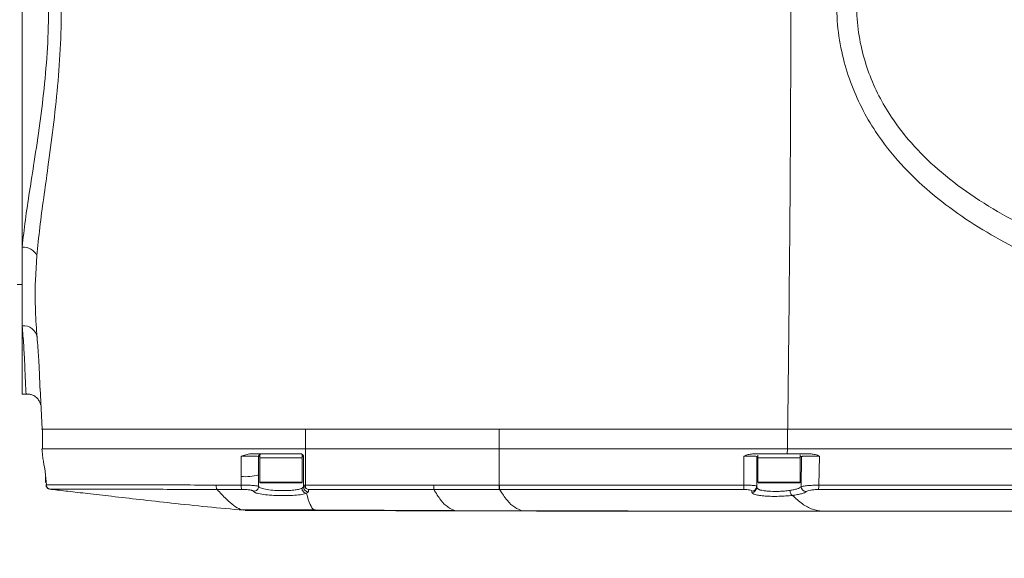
# Model space of a CAD drawing. Header units: millimetres. Extents: x 176 to 9387, y -11044 to -3322.
# Tile 24 of 256: x 3708 to 3906, y -8354 to -8246. Entities that reach past the tile are written whole.
import ezdxf

# ---------------------------------------------------------------- set-up
doc = ezdxf.new("R2010")
doc.units = ezdxf.units.MM
doc.header["$LTSCALE"] = 0.3175
doc.layers.add('1轮廓实线层', color=7, linetype='Continuous', lineweight=18)
doc.layers.add('7标注层', color=4, linetype='Continuous', lineweight=13)
doc.styles.add('标准汉字', font='gbenor.shx', dxfattribs={"bigfont": 'gbcbig.shx'})
doc.dimstyles.new('M1：15', dxfattribs={"dimscale": 15, "dimtxt": 3.5, "dimasz": 2.5, "dimexe": 2, "dimexo": 0, "dimgap": 0.5, "dimtad": 1, "dimdec": 4, "dimdsep": 46, "dimtxsty": '标准汉字', "dimcen": 5, "dimdle": 5, "dimclrd": 1, "dimclre": 1, "dimclrt": 256, "dimadec": 4, "dimazin": 2, "dimtfac": 1, "dimtdec": 4, "dimtmove": 0, "dimatfit": 3, "dimfxl": 1, "dimtolj": 1, "dimarcsym": 0})

# ---------------------------------------------------------------- blocks, each defined once
blk = doc.blocks.new('*D25')
at = {"layer": '7标注层', "color": 1, "lineweight": -2, "ltscale": 20, "transparency": 16777216}
blk.add_line((2886.15, -8313.78), (2975.18, -8298.08), dxfattribs=at)
blk.add_arc((3286.97, -8243.11), 346.6, 196.2021, 353.7979, dxfattribs=at)
at = {"layer": '7标注层', "color": 1, "lineweight": 30, "ltscale": 20, "transparency": 16777216}
for points in [[(3625.3, -8280.21), (3637.78, -8280.89), (3633.57, -8243.11)], [(2948.05, -8341.23), (2960.22, -8338.4), (2945.63, -8303.29)]]:
    blk.add_solid(points, dxfattribs=at)
at = {"layer": 'Defpoints', "color": 0, "lineweight": 30, "ltscale": 20, "transparency": 16777216}
for p in [(3008.69, -8243.11), (4726.49, -8243.11), (2886.15, -8313.78), (1869.32, -8493.08), (3149.69, -8561.36)]:
    blk.add_point(p, dxfattribs=at)
at = {"layer": '7标注层', "ltscale": 20, "transparency": 16777216, "insert": (3314.24, -8554.77), "char_height": 52.5, "attachment_point": 5, "rotation": 5, "style": '标准汉字'}
blk.add_mtext('\\A1;167%%D', dxfattribs=at)
blk = doc.blocks.new('*D26')
at = {"layer": '7标注层', "color": 1, "lineweight": -2, "ltscale": 20, "transparency": 16777216}
for p, q in [((3864.68, -7885.44), (3664.9, -8009.12)), ((3664.9, -8009.12), (3633.02, -8028.86)), ((3286.97, -8243.11), (3633.02, -8028.86)), ((3286.97, -8243.11), (3223.2, -8282.59))]:
    blk.add_line(p, q, dxfattribs=at)
at = {"layer": '7标注层', "color": 1, "transparency": 16777216}
blk.add_solid([(3604.42, -8053.92), (3597.84, -8043.29), (3633.02, -8028.86)], dxfattribs=at)
at = {"layer": 'Defpoints', "color": 0, "transparency": 16777216}
for p in [(3633.02, -8028.86), (3286.97, -8243.11)]:
    blk.add_point(p, dxfattribs=at)
at = {"layer": '7标注层', "transparency": 16777216, "insert": (3790.32, -7891.78), "char_height": 52.5, "attachment_point": 5, "rotation": 31.7623, "style": '标准汉字'}
blk.add_mtext('\\A1;R407', dxfattribs=at)

msp = doc.modelspace()

# ---------------------------------------------------------------- linework, layer by layer
at = {"layer": '1轮廓实线层', "ltscale": 20}
for p, q in [((3708.9695, -8291.57813), (3708.9695, -8194.6355)), ((3708.9695, -8307.4062), (3708.9695, -8291.57813)), ((3711.92273, -8293.31034), (3711.61616, -8298.2716)), ((3707.96951, -8299.10682), (3708.9695, -8299.10682)), ((3708.9695, -8321.10682), (3708.9695, -8307.4062)), ((3708.9695, -8321.10682), (3710.186, -8321.10682)), ((3712.55457, -8319.90479), (3712.97395, -8328.10682)), ((3713.0275, -8328.10682), (3713.0275, -8332.10682)), ((3765.84217, -8328.10682), (3765.84217, -8332.10682)), ((3765.84217, -8328.10682), (3804.74218, -8328.10682)), ((3804.77956, -8328.10682), (3765.87957, -8328.10682)), ((3804.74218, -8328.10682), (3804.74218, -8332.10682)), ((3862.60041, -8328.10682), (3862.60041, -8332.10682)), ((3752.91365, -8333.5516), (3752.9099, -8337.62087)), ((3754.62928, -8333.10682), (3752.91365, -8333.5516)), ((3756.43697, -8333.6068), (3756.43217, -8337.2896)), ((3756.68215, -8333.10682), (3756.68215, -8333.90682)), ((3757.12126, -8333.10682), (3756.84896, -8333.10682)), ((3764.93218, -8333.10682), (3764.67883, -8333.10682)), ((3765.18216, -8333.90682), (3765.18216, -8333.17384)), ((3765.43218, -8333.60656), (3765.18216, -8333.6066)), ((3765.43218, -8333.60681), (3765.43218, -8333.60656)), ((3765.43218, -8333.60656), (3765.43218, -8339.70736)), ((3765.43218, -8339.07304), (3765.43218, -8333.60681)), ((3765.84217, -8332.10682), (3765.84217, -8339.35641)), ((3804.74218, -8332.10682), (3765.84217, -8332.10682)), ((3804.74218, -8339.36578), (3804.74218, -8332.10682)), ((3853.87453, -8333.55168), (3853.87638, -8339.37501)), ((3862.57735, -8333.10682), (3855.58644, -8333.10682)), ((3856.43217, -8333.60667), (3856.43217, -8339.59391)), ((3856.43217, -8333.60674), (3856.68215, -8333.60679)), ((3856.43217, -8333.60674), (3856.43217, -8339.85021)), ((3856.68215, -8333.343), (3856.68215, -8333.90682)), ((3865.14839, -8333.10682), (3856.93213, -8333.10682)), ((3862.60041, -8332.10682), (3862.57735, -8333.10682)), ((3867.34465, -8333.10682), (3862.57735, -8333.10682)), ((3865.18219, -8333.90682), (3865.18219, -8333.28925)), ((3865.18219, -8333.60655), (3865.4072, -8333.60649)), ((3865.34646, -8339.68009), (3865.4072, -8333.60649)), ((3868.91177, -8339.38322), (3869.00428, -8333.55168)), ((3756.68215, -8333.90682), (3756.68215, -8338.80682)), ((3765.18216, -8333.90682), (3756.68215, -8333.90682)), ((3765.18216, -8338.80682), (3765.18216, -8333.90682)), ((3856.68215, -8333.90682), (3856.68215, -8338.80682)), ((3865.18219, -8333.90682), (3856.68215, -8333.90682)), ((3865.18219, -8338.80682), (3865.18219, -8333.90682)), ((3713.85532, -8339.31915), (3713.49102, -8336.04164)), ((3756.43217, -8337.2896), (3756.43489, -8339.61042)), ((3713.68214, -8337.76103), (3713.68214, -8338.80682)), ((3713.78475, -8339.31314), (3713.75936, -8339.31513)), ((3752.91094, -8339.35328), (3747.89652, -8339.35406)), ((3752.9099, -8337.62087), (3752.91094, -8339.35328)), ((3756.68215, -8338.80682), (3760.93217, -8338.80682)), ((3760.93217, -8338.90681), (3756.78217, -8338.90681)), ((3760.93217, -8338.80682), (3765.18216, -8338.80682)), ((3765.08218, -8338.90681), (3760.93217, -8338.90681)), ((3765.43218, -8339.07304), (3765.47047, -8339.35646)), ((3765.43218, -8339.70736), (3765.43218, -8339.07304)), ((3765.84217, -8339.35641), (3765.47047, -8339.35646)), ((3765.84217, -8339.35641), (3791.59394, -8339.36331)), ((3791.59394, -8339.36331), (3804.74218, -8339.36578)), ((3804.74218, -8339.36578), (3804.82003, -8339.36579)), ((3856.34133, -8339.54989), (3856.43217, -8339.59391)), ((3856.68215, -8338.80682), (3860.93214, -8338.80682)), ((3860.93214, -8338.90681), (3856.78217, -8338.90681)), ((3860.93214, -8338.80682), (3865.18219, -8338.80682)), ((3865.08217, -8338.90681), (3860.93214, -8338.90681)), ((3714.63766, -8340.19877), (3714.63528, -8340.1989)), ((3714.66952, -8340.1969), (3714.63766, -8340.19877)), ((3753.05724, -8340.22984), (3748.11029, -8340.2304)), ((3765.12477, -8340.01398), (3765.43218, -8339.70736)), ((3766.0546, -8341.00289), (3766.43094, -8340.69521)), ((3766.43094, -8340.69521), (3766.4319, -8340.23246)), ((3766.4319, -8340.23246), (3791.5937, -8340.23775)), ((3791.5937, -8340.23775), (3804.74207, -8340.23966)), ((3804.74207, -8340.23966), (3804.81991, -8340.23967)), ((3855.45978, -8340.57726), (3855.45817, -8340.83467)), ((3856.43217, -8339.59391), (3856.43217, -8339.85021)), ((3856.43217, -8339.85021), (3856.65408, -8340.08049)), ((3752.79635, -8344.23431), (3767.50433, -8344.32994)), ((3753.43725, -8344.33841), (3752.79635, -8344.23431)), ((3767.50433, -8344.32994), (3767.81779, -8344.28513)), ((3795.83677, -8344.4645), (3767.50433, -8344.32994)), ((3795.83677, -8344.4645), (3795.47217, -8344.39617)), ((3809.37341, -8344.50922), (3795.83677, -8344.4645)), ((3869.62345, -8344.60701), (3869.90937, -8344.60292))]:
    msp.add_line(p, q, dxfattribs=at)
at = {"layer": '1轮廓实线层', "lineweight": 0, "ltscale": 20}
for points in [[(3765.84199, -8339.94436), (3765.84202, -8339.88276), (3765.84202, -8339.8168), (3765.84205, -8339.74693), (3765.84208, -8339.67363), (3765.84211, -8339.5974), (3765.84211, -8339.51876), (3765.84214, -8339.43824), (3765.84217, -8339.35641)], [(3791.5937, -8340.23775), (3791.5937, -8340.19731), (3791.59376, -8340.13253), (3791.59376, -8340.04506), (3791.59382, -8339.93718), (3791.59382, -8339.81164), (3791.59388, -8339.6717), (3791.59388, -8339.52096), (3791.59394, -8339.36331)], [(3804.74207, -8340.23966), (3804.74207, -8340.19886), (3804.74207, -8340.13386), (3804.74207, -8340.04632), (3804.74207, -8339.93849), (3804.74213, -8339.81312), (3804.74213, -8339.67345), (3804.74213, -8339.52305), (3804.74218, -8339.36578)], [(3804.81991, -8340.23967), (3804.81991, -8340.19887), (3804.81991, -8340.13387), (3804.81991, -8340.04633), (3804.81997, -8339.93849), (3804.81997, -8339.81313), (3804.81997, -8339.67346), (3804.82003, -8339.52306), (3804.82003, -8339.36579)]]:
    msp.add_lwpolyline(points, dxfattribs=at)
for centre, radius, start, end in [((3709.13502, -8294.67951), 3.10579, 26.1577141, 93.0549582), ((3709.27816, -8310.10137), 2.71279, 7.9103642, 96.5332283), ((3753.88848, -8329.13469), 8.54242, 263.4220197, 287.3238694), ((3713.78214, -8338.80682), 0.1, 180, 270), ((3714.7784, -8339.20314), 0.99971, 186.3172665, 263.7479057), ((3754.77623, -8339.49245), 1.87048, 175.7331003, 203.2177622), ((3756.78217, -8338.80682), 0.1, 180, 270), ((3765.08217, -8338.80682), 0.1, 270, 0), ((3851.60371, -8339.50499), 2.27639, 340.9834946, 3.2732912), ((3856.78217, -8338.80682), 0.1, 180, 270), ((3865.08217, -8338.80682), 0.1, 270, 0), ((3867.16206, -8339.5058), 1.754, 334.789605, 4.0074208), ((3766.4261, -8339.70128), 0.99395, 180.35076, 270.2788363), ((3855.44015, -8339.84278), 0.99205, 271.0408917, 359.5707306), ((3855.44078, -8339.58602), 0.99142, 271.0978577, 359.5442971), ((3866.37109, -8339.63682), 1.02554, 182.4180901, 269.6388501)]:
    msp.add_arc(centre, radius, start, end, dxfattribs=at)
at = {"layer": '1轮廓实线层', "ltscale": 20}
for points, knots in [([(3862.66085, -8328.10682), (3862.77686, -8317.53033), (3863.00881, -8296.38408), (3863.2623, -8264.65127), (3863.30793, -8235.1691), (3863.16084, -8207.96559), (3862.93472, -8183.03467), (3862.75215, -8166.41728), (3862.66085, -8158.10681)], [0, 0, 0, 0, 31.751719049, 63.483291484, 95.195278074, 120.118562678, 145.056911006, 170.005885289, 170.005885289, 170.005885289, 170.005885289]), ([(4017.62041, -8177.17891), (4012.39338, -8177.49365), (4001.93166, -8178.12358), (3986.29114, -8179.58831), (3970.72652, -8181.5956), (3955.29871, -8184.30079), (3941.86947, -8187.40728), (3930.41093, -8190.68924), (3920.89998, -8193.9909), (3911.65986, -8197.9594), (3903.71711, -8202.23181), (3897.06338, -8206.64723), (3891.65356, -8211.0374), (3886.86105, -8215.93325), (3882.84389, -8221.33577), (3880.00014, -8226.61942), (3878.13475, -8231.66477), (3877.00398, -8236.2841), (3876.39349, -8241.25613), (3876.50458, -8246.51323), (3877.37342, -8251.77307), (3878.87508, -8256.70863), (3880.88121, -8261.26866), (3883.82752, -8266.29825), (3887.98478, -8271.52648), (3893.66664, -8276.91784), (3900.21788, -8281.78307), (3907.52803, -8286.12022), (3915.20931, -8289.81879), (3923.13098, -8292.97474), (3932.00306, -8295.96864), (3941.82077, -8298.75477), (3952.59657, -8301.24636), (3965.78047, -8303.74655), (3981.4049, -8306.02772), (3999.47094, -8307.90772), (4011.57076, -8308.65906), (4017.62005, -8309.03469)], [0, 0, 0, 0, 15.697051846, 31.417089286, 47.130818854, 62.82314386, 78.496914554, 88.602398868, 98.73121894, 108.838923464, 118.915623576, 125.903694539, 132.903147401, 139.874214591, 146.451590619, 153.023282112, 157.711841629, 162.416262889, 167.101093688, 172.507333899, 177.916734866, 182.84429375, 187.791863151, 192.72306535, 200.22875933, 207.743823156, 216.241571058, 224.776426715, 233.354483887, 241.945059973, 250.489808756, 261.581334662, 272.680848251, 283.77714533, 301.938631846, 320.110830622, 338.279300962, 338.279300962, 338.279300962, 338.279300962]), ([(3918.83805, -8296.45852), (3916.38334, -8295.43198), (3911.46672, -8293.3759), (3904.35423, -8289.71564), (3897.54408, -8285.52622), (3891.109, -8280.65945), (3885.22314, -8275.0224), (3880.66482, -8269.23937), (3877.41042, -8263.63799), (3875.17441, -8258.50844), (3873.49467, -8252.93523), (3872.52167, -8246.97259), (3872.40033, -8241.0036), (3873.08238, -8235.37027), (3874.34656, -8230.14641), (3876.42601, -8224.47233), (3879.5838, -8218.55119), (3883.98321, -8212.58242), (3889.17838, -8207.23111), (3894.97952, -8202.47811), (3901.85061, -8197.8875), (3909.77645, -8193.54627), (3915.79208, -8191.00563), (3918.80068, -8189.73498)], [0, 0, 0, 0, 8.050047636, 16.123640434, 24.179692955, 32.205755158, 40.452244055, 48.689515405, 54.244761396, 59.81863732, 65.370686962, 71.553838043, 77.734028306, 83.049736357, 88.386718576, 93.70581951, 101.044698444, 108.388991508, 115.907139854, 123.455502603, 130.990757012, 140.865117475, 150.74466315, 150.74466315, 150.74466315, 150.74466315]), ([(3711.92273, -8192.90329), (3712.06944, -8194.43675), (3712.42869, -8198.19179), (3713.28773, -8204.58087), (3714.34315, -8212.02514), (3715.31839, -8219.37195), (3716.07741, -8226.50717), (3716.63943, -8233.95047), (3716.88969, -8242.09329), (3716.72769, -8250.7828), (3716.12379, -8259.31459), (3715.22263, -8267.59274), (3714.21916, -8275.08388), (3713.27284, -8281.77209), (3712.46871, -8287.73092), (3712.10459, -8291.45187), (3711.92273, -8293.31034)], [0, 0, 0, 0, 5.302952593, 12.985528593, 20.6885063, 28.373537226, 34.869903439, 41.365660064, 49.544811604, 57.723834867, 65.717896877, 73.735914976, 81.733817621, 88.146512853, 94.56958646, 100.978828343, 100.978828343, 100.978828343, 100.978828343]), ([(3708.9695, -8291.57813), (3709.16714, -8289.79306), (3709.56285, -8286.21897), (3710.43493, -8280.47148), (3711.45871, -8274.02277), (3712.54429, -8266.79229), (3713.51881, -8258.79559), (3714.17254, -8250.53854), (3714.34738, -8242.12631), (3714.07722, -8234.24974), (3713.47042, -8227.05782), (3712.64869, -8220.1527), (3711.59309, -8213.0493), (3710.45027, -8205.86646), (3709.51977, -8199.71617), (3709.12958, -8196.11354), (3708.9695, -8194.6355)], [0, 0, 0, 0, 6.242967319, 12.499724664, 18.745324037, 26.451005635, 34.177831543, 41.878053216, 49.724604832, 57.571324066, 63.819435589, 70.068338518, 77.523309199, 84.997708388, 92.451355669, 97.636743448, 97.636743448, 97.636743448, 97.636743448]), ([(3711.61616, -8298.2716), (3711.59366, -8300.36073), (3711.54831, -8304.57245), (3711.82546, -8308.00042), (3711.96514, -8309.72803)], [0, 0, 0, 0, 5.691214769, 11.473618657, 11.473618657, 11.473618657, 11.473618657]), ([(3710.17283, -8321.0816), (3710.10708, -8321.08786), (3709.73341, -8321.12344), (3709.71682, -8320.78611), (3709.66895, -8319.82219), (3709.58042, -8317.98918), (3709.48489, -8315.11164), (3709.30993, -8311.60055), (3709.07745, -8308.73623), (3708.9695, -8307.4062)], [0, 0, 0, 0, 0.410452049, 2.332622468, 4.256385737, 6.821373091, 9.393973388, 11.958779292, 14.182119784, 14.182119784, 14.182119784, 14.182119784]), ([(3711.96514, -8309.72803), (3712.07432, -8311.11158), (3712.27651, -8313.67396), (3712.42697, -8316.7143), (3712.498, -8318.76772), (3712.53276, -8319.6533), (3712.54265, -8319.9054)], [0, 0, 0, 0, 3.350357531, 6.204957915, 9.059470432, 10.195456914, 10.195456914, 10.195456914, 10.195456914]), ([(3710.17185, -8321.11212), (3710.26599, -8321.11393), (3710.473, -8321.1179), (3711.11629, -8321.27789), (3711.87764, -8321.74979), (3712.42331, -8322.45069), (3712.63719, -8323.02257), (3712.66535, -8323.18846), (3712.67724, -8323.25847)], [0, 0, 0, 0, 0.509494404, 1.120325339, 1.820149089, 2.510153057, 3.13888978, 3.597939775, 3.597939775, 3.597939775, 3.597939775]), ([(3765.87957, -8328.10682), (3764.251, -8328.10682), (3760.99392, -8328.10682), (3756.10181, -8328.10682), (3751.27655, -8328.10682), (3745.97938, -8328.10682), (3740.33687, -8328.10682), (3734.48216, -8328.10682), (3729.52836, -8328.10682), (3725.45738, -8328.10682), (3722.17635, -8328.10682), (3719.34303, -8328.10682), (3717.00089, -8328.10682), (3715.17327, -8328.10682), (3714.10184, -8328.10682), (3713.50649, -8328.10682), (3713.19118, -8328.10682), (3712.98695, -8328.10682), (3712.84936, -8328.10682), (3712.83735, -8328.10682), (3712.92097, -8328.10682), (3713.00349, -8328.10682), (3713.03267, -8328.10682), (3713.02201, -8328.10682), (3713.00618, -8328.10682), (3712.99266, -8328.10682), (3712.98145, -8328.10682), (3712.97591, -8328.10682), (3712.97395, -8328.10682)], [0, 0, 0, 0, 2.420697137, 4.841300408, 7.29868466, 9.682551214, 12.937993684, 16.158817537, 19.363588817, 21.797279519, 24.205562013, 26.628776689, 29.047390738, 31.455432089, 33.889145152, 35.085702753, 36.310641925, 37.474584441, 38.731680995, 40.866225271, 42.850823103, 45.308832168, 47.363898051, 49.385601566, 50.44765352, 51.758239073, 52.750231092, 53.296262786, 53.296262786, 53.296262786, 53.296262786]), ([(3862.60041, -8328.10682), (3859.04751, -8328.10682), (3851.94018, -8328.10682), (3841.13959, -8328.10682), (3829.66496, -8328.10682), (3817.52638, -8328.10682), (3809.00354, -8328.10682), (3804.74218, -8328.10682)], [0, 0, 0, 0, 10.795783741, 21.596177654, 32.396176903, 45.127397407, 57.858228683, 57.858228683, 57.858228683, 57.858228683]), ([(3862.66085, -8328.10682), (3860.00657, -8328.10682), (3854.62547, -8328.10682), (3846.54033, -8328.10682), (3838.4515, -8328.10682), (3831.74706, -8328.10682), (3826.23888, -8328.10682), (3822.00553, -8328.10682), (3817.75005, -8328.10682), (3813.54689, -8328.10682), (3809.22615, -8328.10682), (3806.29848, -8328.10682), (3804.77956, -8328.10682)], [0, 0, 0, 0, 8.075009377, 16.370681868, 24.323992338, 32.324597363, 36.421928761, 40.787331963, 44.97372852, 49.135355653, 53.343745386, 57.881295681, 57.881295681, 57.881295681, 57.881295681]), ([(4090.17881, -8328.10682), (4083.9737, -8328.10682), (4071.601, -8328.10682), (4053.09762, -8328.10682), (4034.69288, -8328.10682), (4016.37067, -8328.10682), (3998.11849, -8328.10682), (3979.92649, -8328.10682), (3951.23736, -8328.10682), (3912.06022, -8328.10682), (3879.09197, -8328.10682), (3862.60041, -8328.10682)], [0, 0, 0, 0, 18.539772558, 36.967395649, 55.305695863, 73.57253449, 91.781509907, 109.944027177, 128.069470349, 177.80149266, 227.578401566, 227.578401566, 227.578401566, 227.578401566]), ([(4090.23204, -8328.10682), (4084.94537, -8328.10682), (4074.67813, -8328.10682), (4059.74097, -8328.10682), (4045.71288, -8328.10682), (4031.63807, -8328.10682), (4015.91302, -8328.10682), (3998.53927, -8328.10682), (3979.92351, -8328.10682), (3960.93577, -8328.10682), (3941.51294, -8328.10682), (3921.64971, -8328.10682), (3901.86651, -8328.10682), (3882.11292, -8328.10682), (3869.08819, -8328.10682), (3862.66085, -8328.10682)], [0, 0, 0, 0, 15.795465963, 30.676343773, 44.64278233, 57.732532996, 72.767205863, 91.688458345, 109.740078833, 128.533113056, 148.617826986, 168.035362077, 188.222253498, 208.153605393, 227.571189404, 227.571189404, 227.571189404, 227.571189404]), ([(3712.92114, -8332.10682), (3712.93174, -8332.20209), (3712.95342, -8332.39701), (3712.99822, -8332.79912), (3713.0538, -8333.29108), (3713.11669, -8333.81647), (3713.21696, -8334.57303), (3713.35224, -8335.35465), (3713.4414, -8335.80437), (3713.48849, -8336.04192)], [0, 0, 0, 0, 0.115172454, 0.235618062, 0.516293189, 0.878539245, 1.339203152, 2.58406852, 3.977867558, 3.977867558, 3.977867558, 3.977867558]), ([(3712.97627, -8332.10682), (3712.96133, -8332.10682), (3712.92563, -8332.10682), (3713.22211, -8332.10682), (3713.97392, -8332.10682), (3715.27312, -8332.10682), (3717.10214, -8332.10682), (3719.4505, -8332.10682), (3722.28495, -8332.10682), (3725.56133, -8332.10682), (3729.63443, -8332.10682), (3734.5954, -8332.10682), (3740.434, -8332.10682), (3746.56742, -8332.10682), (3752.88868, -8332.10682), (3759.3321, -8332.10682), (3763.66924, -8332.10682), (3765.84217, -8332.10682)], [0, 0, 0, 0, 2.280173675, 5.445504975, 8.629296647, 11.793158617, 14.949961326, 18.133747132, 21.294989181, 24.453136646, 27.637435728, 31.85407327, 36.088870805, 40.303035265, 44.500422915, 48.725298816, 52.967187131, 52.967187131, 52.967187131, 52.967187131]), ([(3752.91365, -8333.5516), (3753.31077, -8333.55114), (3754.05693, -8333.5503), (3755.03483, -8333.55815), (3755.71543, -8333.56888), (3756.21306, -8333.58266), (3756.41565, -8333.59496), (3756.43322, -8333.60382), (3756.43243, -8333.60602), (3756.43214, -8333.6068)], [0, 0, 0, 0, 0.763507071, 1.434576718, 2.014597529, 2.502240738, 3.197651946, 3.407964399, 3.525534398, 3.525534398, 3.525534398, 3.525534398]), ([(3764.93218, -8333.10682), (3763.18097, -8333.10682), (3759.73282, -8333.10682), (3756.31251, -8333.10682), (3754.62928, -8333.10682)], [0, 0, 0, 0, 5.232539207, 10.302901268, 10.302901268, 10.302901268, 10.302901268]), ([(3756.39426, -8333.59793), (3756.42394, -8333.50234), (3756.46615, -8333.36634), (3756.56729, -8333.26897), (3756.59734, -8333.24004)], [0, 0, 0, 0, 0.2984547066, 0.4245912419, 0.4245912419, 0.4245912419, 0.4245912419]), ([(3756.68215, -8333.6068), (3756.60533, -8333.6068), (3756.43775, -8333.60681), (3756.43725, -8333.60681), (3756.43697, -8333.6068)], [0, 0, 0, 0, 0.1123952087, 0.2451837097, 0.2451837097, 0.2451837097, 0.2451837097]), ([(3756.59713, -8333.23972), (3756.63073, -8333.21176), (3756.69401, -8333.15909), (3756.79728, -8333.12256), (3756.87578, -8333.10833), (3756.91704, -8333.10722), (3756.93217, -8333.10682)], [0, 0, 0, 0, 0.1311876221, 0.2470647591, 0.3260624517, 0.3717738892, 0.3717738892, 0.3717738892, 0.3717738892]), ([(3765.43218, -8333.60681), (3765.42944, -8333.56709), (3765.4243, -8333.49235), (3765.37873, -8333.36909), (3765.3059, -8333.26509), (3765.21006, -8333.18743), (3765.09375, -8333.12428), (3764.99625, -8333.11374), (3764.93218, -8333.10682)], [0, 0, 0, 0, 0.1205514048, 0.2267866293, 0.3956215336, 0.4985941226, 0.5989820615, 0.7913262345, 0.7913262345, 0.7913262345, 0.7913262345]), ([(3804.74218, -8332.10682), (3808.61617, -8332.10682), (3816.36424, -8332.10682), (3827.9864, -8332.10682), (3839.59422, -8332.10682), (3851.1749, -8332.10682), (3858.7925, -8332.10682), (3862.60041, -8332.10682)], [0, 0, 0, 0, 11.573671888, 23.147609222, 34.719715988, 46.291674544, 57.858228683, 57.858228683, 57.858228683, 57.858228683]), ([(3855.58644, -8333.10599), (3855.29226, -8333.14115), (3854.70314, -8333.21156), (3854.15097, -8333.43822), (3853.87453, -8333.55169)], [0, 0, 0, 0, 0.891498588, 1.785286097, 1.785286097, 1.785286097, 1.785286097]), ([(3853.87453, -8333.55169), (3854.22268, -8333.55335), (3854.91901, -8333.55668), (3855.75155, -8333.5694), (3856.32261, -8333.58701), (3856.39557, -8333.60007), (3856.43205, -8333.6066)], [0, 0, 0, 0, 0.639839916, 1.27976818, 1.919680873, 2.559636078, 2.559636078, 2.559636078, 2.559636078]), ([(3862.60041, -8332.10682), (3876.59402, -8332.10682), (3904.55898, -8332.10682), (3946.72203, -8332.10682), (3979.65268, -8332.10682), (4003.32131, -8332.10682), (4017.67013, -8332.10682), (4032.06244, -8332.10682), (4046.50399, -8332.10682), (4061.00223, -8332.10682), (4075.56614, -8332.10682), (4085.29981, -8332.10682), (4090.17881, -8332.10682)], [0, 0, 0, 0, 42.246721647, 84.426229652, 126.710556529, 140.994411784, 155.308664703, 169.659216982, 184.052459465, 198.496407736, 213.001028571, 227.578401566, 227.578401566, 227.578401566, 227.578401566]), ([(3865.40737, -8333.60634), (3865.44178, -8333.6025), (3865.51061, -8333.59484), (3865.77279, -8333.5841), (3866.139, -8333.57411), (3866.60621, -8333.56574), (3867.15083, -8333.55714), (3867.75079, -8333.55346), (3868.38072, -8333.55141), (3868.79647, -8333.5516), (3869.00434, -8333.55169)], [0, 0, 0, 0, 0.449720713, 0.899614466, 1.349395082, 1.799183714, 2.249111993, 2.698623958, 3.148397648, 3.598113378, 3.598113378, 3.598113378, 3.598113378]), ([(3869.00434, -8333.55169), (3868.73841, -8333.43832), (3868.20723, -8333.21185), (3867.63193, -8333.14125), (3867.34465, -8333.10599)], [0, 0, 0, 0, 0.868885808, 1.73558431, 1.73558431, 1.73558431, 1.73558431]), ([(3713.7219, -8339.31537), (3713.74409, -8339.42254), (3713.78957, -8339.64216), (3713.99513, -8339.92481), (3714.27748, -8340.13069), (3714.49729, -8340.17662), (3714.60449, -8340.19902)], [0, 0, 0, 0, 0.333606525, 0.683653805, 1.033589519, 1.366728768, 1.366728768, 1.366728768, 1.366728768]), ([(3747.89652, -8339.35406), (3745.57734, -8339.34861), (3740.93129, -8339.33769), (3734.40393, -8339.32702), (3728.44234, -8339.31718), (3723.28111, -8339.30983), (3719.11068, -8339.30539), (3716.09141, -8339.30408), (3714.24082, -8339.30422), (3713.93646, -8339.31017), (3713.78475, -8339.31314)], [0, 0, 0, 0, 4.263408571, 8.540929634, 12.811639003, 17.068891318, 21.341946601, 25.603932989, 29.870922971, 34.111899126, 34.111899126, 34.111899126, 34.111899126]), ([(3713.82904, -8339.29757), (3713.82713, -8339.29716), (3713.82338, -8339.29636), (3713.8285, -8339.29495), (3713.831, -8339.29427)], [0, 0, 0, 0, 0.00699062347, 0.01369507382, 0.01369507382, 0.01369507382, 0.01369507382]), ([(3748.11026, -8340.23058), (3748.08387, -8340.204), (3748.02964, -8340.14938), (3747.96211, -8339.9437), (3747.91306, -8339.67057), (3747.90193, -8339.45766), (3747.89652, -8339.35406)], [0, 0, 0, 0, 0.2251081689, 0.4626464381, 0.7002036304, 0.9253550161, 0.9253550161, 0.9253550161, 0.9253550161]), ([(3752.91094, -8339.35328), (3753.12794, -8339.35548), (3753.56223, -8339.35987), (3754.21224, -8339.37889), (3754.82057, -8339.40579), (3755.36096, -8339.43998), (3755.81037, -8339.47943), (3756.14839, -8339.52231), (3756.37422, -8339.56682), (3756.41469, -8339.59591), (3756.43489, -8339.61042)], [0, 0, 0, 0, 0.448028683, 0.896669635, 1.341971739, 1.786078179, 2.229379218, 2.668842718, 3.109691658, 3.548756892, 3.548756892, 3.548756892, 3.548756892]), ([(3765.47047, -8339.35646), (3765.48926, -8339.41337), (3765.52872, -8339.53291), (3765.64729, -8339.74559), (3765.76484, -8339.8656), (3765.84199, -8339.94436)], [0, 0, 0, 0, 0.1684066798, 0.3537012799, 0.7075567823, 0.7075567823, 0.7075567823, 0.7075567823]), ([(3804.82003, -8339.36579), (3808.90863, -8339.36625), (3817.09212, -8339.36718), (3829.37093, -8339.36807), (3841.66305, -8339.36997), (3849.80288, -8339.37333), (3853.87638, -8339.37501)], [0, 0, 0, 0, 12.239530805, 24.497846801, 36.766309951, 49.056352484, 49.056352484, 49.056352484, 49.056352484]), ([(3853.87638, -8339.37501), (3854.23034, -8339.37668), (3854.93602, -8339.38), (3855.75839, -8339.4301), (3856.25455, -8339.49), (3856.31971, -8339.53497), (3856.34133, -8339.54989)], [0, 0, 0, 0, 0.717589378, 1.430602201, 2.137716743, 2.488746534, 2.488746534, 2.488746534, 2.488746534]), ([(3865.34646, -8339.68009), (3865.46574, -8339.64341), (3865.70462, -8339.56995), (3866.43233, -8339.48731), (3867.12736, -8339.43598), (3867.7051, -8339.40656), (3868.31088, -8339.38716), (3868.71155, -8339.38453), (3868.91177, -8339.38322)], [0, 0, 0, 0, 0.887324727, 1.77706811, 2.22812264, 2.679511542, 3.134784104, 3.589504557, 3.589504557, 3.589504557, 3.589504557]), ([(3940.64656, -8339.38286), (3928.66432, -8339.38574), (3904.70064, -8339.3915), (3880.84113, -8339.38598), (3868.91177, -8339.38322)], [0, 0, 0, 0, 35.86859889, 71.73478803, 71.73478803, 71.73478803, 71.73478803]), ([(3714.63486, -8340.20263), (3714.7265, -8340.21287), (3715.80869, -8340.33392), (3718.35063, -8340.62402), (3722.34662, -8341.08318), (3727.17325, -8341.64104), (3732.78139, -8342.28462), (3739.19326, -8342.999), (3746.16302, -8343.73903), (3751.00001, -8344.18807), (3753.4301, -8344.41367)], [0, 0, 0, 0, 0.312299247, 3.688156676, 7.778047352, 12.615631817, 18.220933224, 24.606595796, 31.780957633, 39.024384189, 39.024384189, 39.024384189, 39.024384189]), ([(3748.11026, -8340.23058), (3745.8283, -8340.22612), (3741.26174, -8340.21721), (3734.85438, -8340.20851), (3729.01402, -8340.2001), (3723.9655, -8340.19375), (3719.88883, -8340.18975), (3716.93632, -8340.18878), (3715.12138, -8340.18892), (3714.82009, -8340.19424), (3714.66952, -8340.1969)], [0, 0, 0, 0, 4.19642115, 8.39771336, 12.58344557, 16.749441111, 20.927508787, 25.09461597, 29.269912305, 33.440840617, 33.440840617, 33.440840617, 33.440840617]), ([(3748.11026, -8340.2304), (3748.725, -8340.90301), (3749.96049, -8342.25481), (3751.52226, -8343.58553), (3752.36999, -8344.0172), (3752.79635, -8344.23431)], [0, 0, 0, 0, 2.053096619, 4.126313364, 6.22412497, 6.22412497, 6.22412497, 6.22412497]), ([(3755.4127, -8340.59853), (3755.39916, -8340.57608), (3755.37204, -8340.53109), (3755.22123, -8340.46379), (3754.99556, -8340.40011), (3754.69538, -8340.34276), (3754.33428, -8340.29446), (3753.92759, -8340.2581), (3753.49279, -8340.23434), (3753.2023, -8340.23134), (3753.05724, -8340.22984)], [0, 0, 0, 0, 0.303311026, 0.607559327, 0.910112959, 1.214078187, 1.517349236, 1.82018951, 2.124311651, 2.427636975, 2.427636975, 2.427636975, 2.427636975]), ([(3756.43489, -8339.61042), (3756.41882, -8339.74136), (3756.38668, -8340.00324), (3756.14887, -8340.33221), (3755.81091, -8340.55983), (3755.54543, -8340.58563), (3755.4127, -8340.59853)], [0, 0, 0, 0, 0.402320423, 0.804610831, 1.206923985, 1.609243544, 1.609243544, 1.609243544, 1.609243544]), ([(3766.0546, -8341.00289), (3765.76936, -8341.08553), (3765.199, -8341.25077), (3763.68476, -8341.41214), (3761.88491, -8341.48603), (3759.96054, -8341.4615), (3758.15233, -8341.34366), (3756.68346, -8341.1454), (3755.66252, -8340.88793), (3755.49598, -8340.69502), (3755.4127, -8340.59853)], [0, 0, 0, 0, 1.359839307, 2.719096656, 4.077451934, 5.435156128, 6.792793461, 8.15081698, 9.509553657, 10.868943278, 10.868943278, 10.868943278, 10.868943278]), ([(3756.43489, -8339.61042), (3756.51832, -8339.71848), (3756.68512, -8339.93451), (3757.73208, -8340.21532), (3759.20717, -8340.41706), (3760.36931, -8340.45882), (3760.93217, -8340.47904)], [0, 0, 0, 0, 1.178282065, 2.355629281, 3.568840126, 4.708351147, 4.708351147, 4.708351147, 4.708351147]), ([(3760.93217, -8340.47904), (3761.38087, -8340.47886), (3762.28575, -8340.47849), (3763.49308, -8340.38669), (3764.51647, -8340.23373), (3764.91558, -8340.08955), (3765.12477, -8340.01398)], [0, 0, 0, 0, 1.052816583, 2.123217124, 3.133372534, 4.245919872, 4.245919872, 4.245919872, 4.245919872]), ([(3766.0546, -8341.00289), (3765.93671, -8340.98211), (3765.70093, -8340.94055), (3765.40006, -8340.70931), (3765.18281, -8340.38951), (3765.14411, -8340.13916), (3765.12477, -8340.01398)], [0, 0, 0, 0, 0.376305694, 0.752598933, 1.128892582, 1.505184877, 1.505184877, 1.505184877, 1.505184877]), ([(3766.4319, -8340.23246), (3766.32929, -8340.20806), (3766.12461, -8340.15939), (3765.93603, -8340.01591), (3765.84199, -8339.94436)], [0, 0, 0, 0, 0.336370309, 0.6709780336, 0.6709780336, 0.6709780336, 0.6709780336]), ([(3767.50433, -8344.32994), (3767.26056, -8344.06951), (3766.77538, -8343.55116), (3766.29408, -8341.84955), (3766.0546, -8341.00289)], [0, 0, 0, 0, 1.866528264, 3.714953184, 3.714953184, 3.714953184, 3.714953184]), ([(3795.83677, -8344.4645), (3795.36326, -8344.27379), (3794.41896, -8343.89347), (3793.00202, -8342.50796), (3792.06264, -8340.99368), (3791.5937, -8340.23775)], [0, 0, 0, 0, 2.070701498, 4.129512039, 6.181803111, 6.181803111, 6.181803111, 6.181803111]), ([(3804.81991, -8340.23967), (3808.90623, -8340.24003), (3817.07998, -8340.24076), (3829.33638, -8340.24139), (3841.59027, -8340.2429), (3849.70006, -8340.24546), (3853.75586, -8340.24673)], [0, 0, 0, 0, 12.232944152, 24.469233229, 36.699848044, 48.935950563, 48.935950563, 48.935950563, 48.935950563]), ([(3809.37341, -8344.50922), (3808.86519, -8344.32742), (3807.85108, -8343.96463), (3806.33031, -8342.56208), (3805.32307, -8341.01334), (3804.81991, -8340.23967)], [0, 0, 0, 0, 2.159841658, 4.309831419, 6.455955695, 6.455955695, 6.455955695, 6.455955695]), ([(3853.75586, -8340.24673), (3853.99196, -8340.25186), (3854.46434, -8340.26213), (3855.01879, -8340.33916), (3855.39028, -8340.44724), (3855.43659, -8340.53387), (3855.45978, -8340.57726)], [0, 0, 0, 0, 0.449841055, 0.900019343, 1.350717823, 1.802742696, 1.802742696, 1.802742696, 1.802742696]), ([(3855.45817, -8340.83467), (3855.4925, -8340.91607), (3855.5612, -8341.07898), (3856.11623, -8341.28766), (3856.96957, -8341.45515), (3858.09883, -8341.57094), (3859.42233, -8341.62938), (3860.84908, -8341.62549), (3862.29641, -8341.56299), (3863.16597, -8341.47098), (3863.60088, -8341.42496)], [0, 0, 0, 0, 1.047280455, 2.095963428, 3.143779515, 4.188570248, 5.232333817, 6.278606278, 7.326451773, 8.374894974, 8.374894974, 8.374894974, 8.374894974]), ([(3856.65408, -8340.08049), (3856.68364, -8340.12087), (3856.80023, -8340.28008), (3857.50498, -8340.43935), (3858.40958, -8340.561), (3859.46133, -8340.64076), (3860.34703, -8340.63174), (3860.93214, -8340.62579)], [0, 0, 0, 0, 0.448012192, 1.766528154, 2.444151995, 3.11075389, 4.408306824, 4.408306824, 4.408306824, 4.408306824]), ([(3860.93214, -8340.62579), (3861.3055, -8340.60864), (3862.06165, -8340.5739), (3862.7445, -8340.48429), (3863.09018, -8340.43893)], [0, 0, 0, 0, 1.070507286, 2.168054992, 2.168054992, 2.168054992, 2.168054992]), ([(3863.09018, -8340.43893), (3863.36183, -8340.39335), (3863.92292, -8340.29921), (3864.56472, -8340.12144), (3865.0833, -8339.91275), (3865.25339, -8339.76237), (3865.34646, -8339.68009)], [0, 0, 0, 0, 0.585447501, 1.209274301, 1.757842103, 2.420598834, 2.420598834, 2.420598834, 2.420598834]), ([(3863.60088, -8341.42496), (3863.54384, -8341.39844), (3863.42586, -8341.34359), (3863.265, -8341.10902), (3863.14093, -8340.7935), (3863.10672, -8340.55448), (3863.09018, -8340.43893)], [0, 0, 0, 0, 0.283946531, 0.587358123, 0.89074409, 1.174654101, 1.174654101, 1.174654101, 1.174654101]), ([(3866.36463, -8340.66234), (3866.2614, -8340.73862), (3866.05581, -8340.89055), (3865.43423, -8341.09859), (3864.62711, -8341.28343), (3863.94248, -8341.37785), (3863.60088, -8341.42496)], [0, 0, 0, 0, 0.729968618, 1.453880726, 2.180167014, 2.90341837, 2.90341837, 2.90341837, 2.90341837]), ([(3863.60088, -8341.42496), (3864.26715, -8342.03665), (3865.59813, -8343.2586), (3867.60909, -8344.32172), (3868.95195, -8344.51191), (3869.62345, -8344.60701)], [0, 0, 0, 0, 2.343665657, 4.681840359, 7.020467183, 7.020467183, 7.020467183, 7.020467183]), ([(3868.74899, -8340.2529), (3868.61541, -8340.25453), (3868.34771, -8340.25779), (3867.94299, -8340.28393), (3867.55696, -8340.32401), (3867.0912, -8340.39452), (3866.6051, -8340.50878), (3866.44489, -8340.61108), (3866.36463, -8340.66234)], [0, 0, 0, 0, 0.305679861, 0.612577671, 0.918258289, 1.225594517, 1.836892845, 2.450716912, 2.450716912, 2.450716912, 2.450716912]), ([(3940.50774, -8340.25262), (3928.5225, -8340.25476), (3904.55219, -8340.25904), (3880.68334, -8340.25495), (3868.74899, -8340.2529)], [0, 0, 0, 0, 35.879606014, 71.758748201, 71.758748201, 71.758748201, 71.758748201]), ([(3753.66246, -8344.44118), (3756.05969, -8344.43534), (3760.80988, -8344.42377), (3765.49542, -8344.43165), (3767.81636, -8344.43555)], [0, 0, 0, 0, 7.142899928, 14.153928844, 14.153928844, 14.153928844, 14.153928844]), ([(3767.81636, -8344.43555), (3770.86476, -8344.44798), (3777.01408, -8344.47307), (3786.24449, -8344.50352), (3792.42055, -8344.51959), (3795.47074, -8344.52753)], [0, 0, 0, 0, 9.188062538, 18.534432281, 27.654537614, 27.654537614, 27.654537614, 27.654537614]), ([(3795.47074, -8344.52753), (3800.42909, -8344.53849), (3810.33215, -8344.56038), (3825.21763, -8344.58159), (3840.13538, -8344.59702), (3855.04279, -8344.6073), (3864.97211, -8344.61144), (3869.90937, -8344.6135)], [0, 0, 0, 0, 14.871059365, 29.701219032, 44.551279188, 59.577453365, 74.438695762, 74.438695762, 74.438695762, 74.438695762]), ([(3869.62345, -8344.60701), (3864.41593, -8344.60288), (3854.2046, -8344.59479), (3839.02491, -8344.57495), (3824.14851, -8344.54861), (3814.28935, -8344.52233), (3809.37341, -8344.50922)], [0, 0, 0, 0, 15.700661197, 30.787109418, 45.559350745, 60.250137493, 60.250137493, 60.250137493, 60.250137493]), ([(3869.5828, -8344.61343), (3872.13903, -8344.6144), (3877.17851, -8344.61631), (3884.69338, -8344.61915), (3892.21602, -8344.62176), (3899.98792, -8344.62408), (3908.26089, -8344.62597), (3917.29053, -8344.62736), (3923.57045, -8344.62752), (3926.88438, -8344.62761)], [0, 0, 0, 0, 7.583042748, 14.949612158, 22.3454032, 30.024650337, 38.237803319, 47.241563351, 57.301583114, 57.301583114, 57.301583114, 57.301583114]), ([(3926.73895, -8344.62463), (3923.4259, -8344.62463), (3917.15279, -8344.62463), (3908.13907, -8344.62344), (3899.89128, -8344.62158), (3892.14654, -8344.61908), (3884.65533, -8344.6159), (3877.17894, -8344.61205), (3872.16463, -8344.60871), (3869.62345, -8344.60701)], [0, 0, 0, 0, 10.027589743, 18.986784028, 27.158920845, 34.810847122, 42.196025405, 49.554532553, 57.115499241, 57.115499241, 57.115499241, 57.115499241])]:
    msp.add_open_spline(points, degree=3, knots=knots, dxfattribs=at)

# ---------------------------------------------------------------- dimensions: what is measured, and where the dimension line sits
at = {"layer": '7标注层', "ltscale": 20}
dim = msp.add_radius_dim(center=(3286.96951, -8243.10682), mpoint=(3633.01705, -8028.86373), dimstyle='M1：15', override={"dimpost": 'R<>', "dimsah": 1, "dimtzin": 8}, dxfattribs=at)
dim.commit()
dim.dimension.update_dxf_attribs({"geometry": '*D26', "text_midpoint": (3808.08176, -7920.4786), "dimtype": 164})
dim = msp.add_angular_dim_2l(base=(3149.6879, -8561.36136), line1=((2886.15275, -8313.78162), (1869.3169, -8493.07722)), line2=((4726.49169, -8243.10682), (3008.69393, -8243.10682)), text='167%%D', dimstyle='M1：15', override={"dimtad": 1, "dimtih": 0, "dimtoh": 0, "dimsah": 1, "dimtzin": 8}, dxfattribs=at)
dim.commit()
dim.dimension.update_dxf_attribs({"geometry": '*D25', "text_midpoint": (3314.23626, -8554.76724)})

doc.saveas('drawing.dxf')
